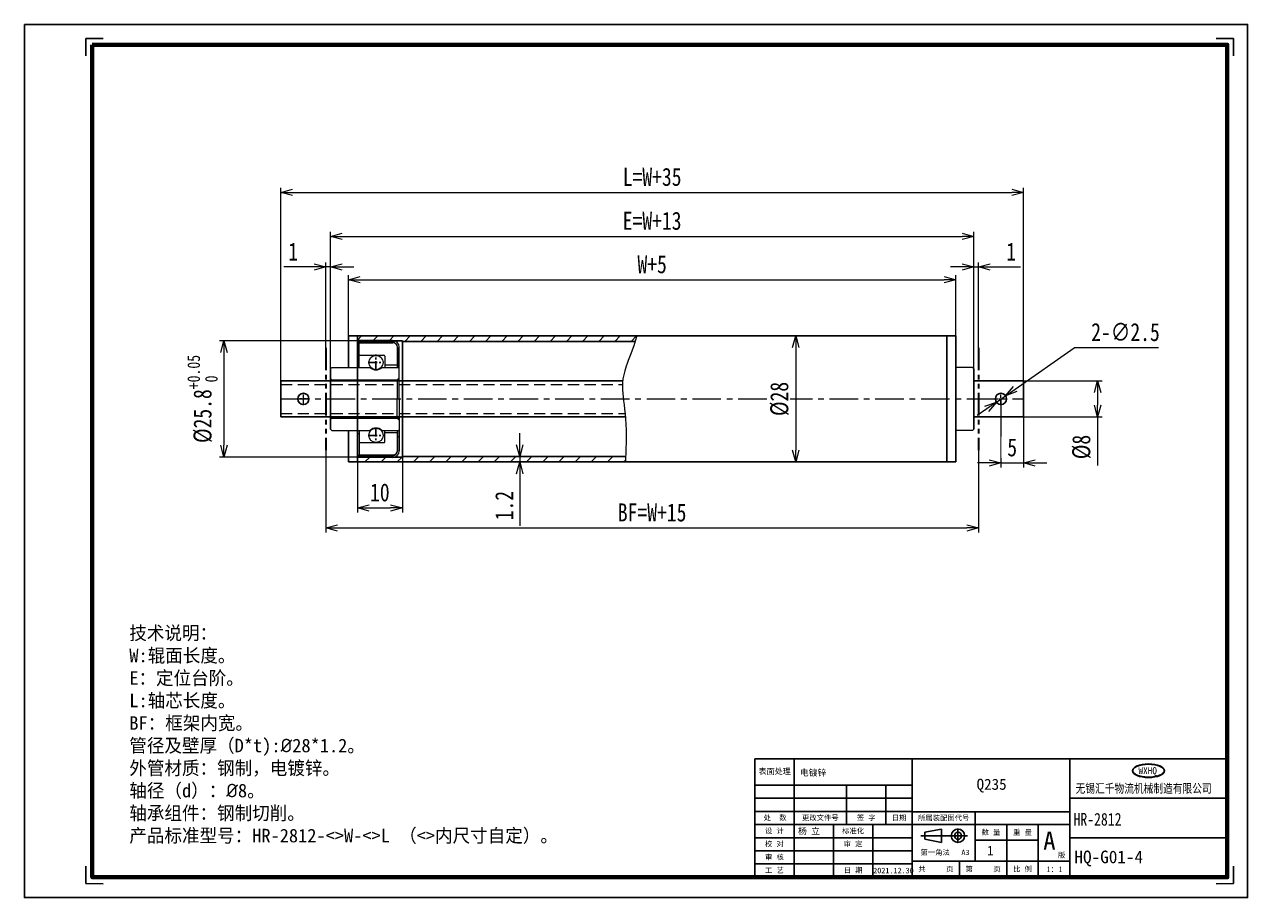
# Model space of a CAD drawing. Header units: millimetres. Extents: x 4520 to 4792, y -909 to -715.
import ezdxf

# ---------------------------------------------------------------- set-up
doc = ezdxf.new("R2010")
doc.units = ezdxf.units.MM
for name, pattern in [('CENTER', [50.8, 31.75, -6.35, 6.35, -6.35]), ('DASHED', [0.75, 0.5, -0.25]), ('PHANTOM', [2.5, 1.25, -0.25, 0.25, -0.25, 0.25, -0.25])]:
    doc.linetypes.add(name, pattern=pattern)
for name, color, linetype, lineweight in [('1', 7, 'Continuous', 15), ('3中心线层', 1, 'CENTER', 5), ('4虚线层', 6, 'DASHED', 5), ('5剖面线层', 2, 'Continuous', 5), ('6文字层', 31, 'Continuous', 35), ('7标注层', 4, 'Continuous', 5), ('9双点划线层', 6, 'PHANTOM', 35)]:
    doc.layers.add(name, color=color, linetype=linetype, lineweight=lineweight)
doc.layers.add('LINE', color=7, linetype='Continuous')
doc.styles.add('中文宋体', font='txt')
doc.styles.add('样式 1', font='txt', dxfattribs={"width": 0.8})
doc.dimstyles.new('副本 (2) 0_GBDIM', dxfattribs={"dimscale": 20, "dimtxt": 0.2, "dimasz": 0.13, "dimexe": 0.05, "dimexo": 0, "dimgap": 0.07, "dimtad": 1, "dimdec": 3, "dimdsep": 46, "dimtxsty": '样式 1', "dimblk": 'OPEN30', "dimcen": 2.5, "dimclrd": 177, "dimclre": 177, "dimclrt": 3, "dimadec": 4, "dimazin": 2, "dimtfac": 0.714286, "dimtdec": 3, "dimtmove": 0, "dimatfit": 3, "dimldrblk": 'OPEN30', "dimfxl": 0, "dimtolj": 1, "dimtzin": 0, "dimlwd": 9, "dimlwe": 9, "dimarcsym": 0})
doc.dimstyles.new('副本 (2) 0_GBDIM标准', dxfattribs={"dimscale": 20, "dimtxt": 0.2, "dimasz": 0.13, "dimexe": 0.05, "dimexo": 0, "dimgap": 0.07, "dimtad": 1, "dimtoh": 1, "dimdec": 3, "dimdsep": 46, "dimtxsty": '样式 1', "dimblk": 'OPEN30', "dimcen": 2.5, "dimclrd": 177, "dimclre": 177, "dimclrt": 3, "dimadec": 4, "dimazin": 2, "dimtfac": 0.714286, "dimtdec": 3, "dimtmove": 0, "dimatfit": 3, "dimldrblk": 'OPEN30', "dimfxl": 0, "dimtolj": 1, "dimtzin": 0, "dimlwd": 9, "dimlwe": 9, "dimarcsym": 0})

# ---------------------------------------------------------------- blocks, each defined once
blk = doc.blocks.new('_OPEN30')
at = {"color": 0, "linetype": 'ByBlock'}
for p, q in [((-1, 0.27), (0, 0)), ((0, 0), (-1, -0.27)), ((0, 0), (-1, 0))]:
    blk.add_line(p, q, dxfattribs=at)
blk = doc.blocks.new('*D1404')
at = {"layer": '7标注层', "color": 177, "lineweight": 9}
for p, q in [((4728.77, -769.03), (4726.17, -769.03)), ((4731.37, -791.66), (4731.37, -768.03)), ((4731.37, -769.03), (4732.37, -769.03)), ((4732.37, -787), (4732.37, -768.03)), ((4734.97, -769.03), (4741.71, -769.03))]:
    blk.add_line(p, q, dxfattribs=at)
at = {"layer": 'Defpoints', "color": 0}
for p in [(4732.37, -769.03), (4732.37, -787), (4731.37, -791.66)]:
    blk.add_point(p, dxfattribs=at)
at = {"layer": '7标注层', "color": 177, "linetype": 'ByBlock', "lineweight": 9, "xscale": 2.6, "yscale": 2.6, "zscale": 2.6}
blk.add_blockref('_OPEN30', (4731.37, -769.03), dxfattribs=at)
at = {"layer": '7标注层', "color": 177, "linetype": 'ByBlock', "lineweight": 9, "xscale": 2.6, "yscale": 2.6, "zscale": 2.6, "rotation": 180}
blk.add_blockref('_OPEN30', (4732.37, -769.03), dxfattribs=at)
at = {"layer": '7标注层', "color": 3, "insert": (4739.64, -765.63), "char_height": 4, "attachment_point": 5, "style": '样式 1', "bg_fill": 3, "box_fill_scale": 1.1, "bg_fill_color": 256, "bg_fill_true_color": 13158600, "bg_fill_transparency": 0}
blk.add_mtext('\\A1;1', dxfattribs=at)
blk = doc.blocks.new('*D1405')
at = {"layer": '7标注层', "color": 177, "lineweight": 9}
for p, q in [((4584.77, -769.03), (4578.04, -769.03)), ((4587.37, -787), (4587.37, -768.03)), ((4588.37, -769.03), (4587.37, -769.03)), ((4588.37, -791.66), (4588.37, -768.03)), ((4590.97, -769.03), (4593.57, -769.03))]:
    blk.add_line(p, q, dxfattribs=at)
at = {"layer": 'Defpoints', "color": 0}
for p in [(4587.37, -769.03), (4587.37, -787), (4588.37, -791.66)]:
    blk.add_point(p, dxfattribs=at)
at = {"layer": '7标注层', "color": 177, "linetype": 'ByBlock', "lineweight": 9, "xscale": 2.6, "yscale": 2.6, "zscale": 2.6}
blk.add_blockref('_OPEN30', (4587.37, -769.03), dxfattribs=at)
at = {"layer": '7标注层', "color": 177, "linetype": 'ByBlock', "lineweight": 9, "xscale": 2.6, "yscale": 2.6, "zscale": 2.6, "rotation": 180}
blk.add_blockref('_OPEN30', (4588.37, -769.03), dxfattribs=at)
at = {"layer": '7标注层', "color": 3, "insert": (4580.11, -765.63), "char_height": 4, "attachment_point": 5, "style": '样式 1', "bg_fill": 3, "box_fill_scale": 1.1, "bg_fill_color": 256, "bg_fill_true_color": 13158600, "bg_fill_transparency": 0}
blk.add_mtext('\\A1;1', dxfattribs=at)
blk = doc.blocks.new('*D1406')
at = {"layer": '7标注层', "color": 177, "lineweight": 9}
for p, q in [((4587.37, -809.72), (4587.37, -828.02)), ((4732.37, -809.72), (4732.37, -828.02)), ((4589.97, -827.02), (4729.77, -827.02))]:
    blk.add_line(p, q, dxfattribs=at)
at = {"layer": 'Defpoints', "color": 0}
for p in [(4587.37, -809.72), (4732.37, -809.72), (4732.37, -827.02)]:
    blk.add_point(p, dxfattribs=at)
at = {"layer": '7标注层', "color": 177, "linetype": 'ByBlock', "lineweight": 9, "xscale": 2.6, "yscale": 2.6, "zscale": 2.6, "rotation": 180}
blk.add_blockref('_OPEN30', (4587.37, -827.02), dxfattribs=at)
at = {"layer": '7标注层', "color": 177, "linetype": 'ByBlock', "lineweight": 9, "xscale": 2.6, "yscale": 2.6, "zscale": 2.6}
blk.add_blockref('_OPEN30', (4732.37, -827.02), dxfattribs=at)
at = {"layer": '7标注层', "color": 3, "insert": (4659.87, -823.6), "char_height": 4, "attachment_point": 5, "style": '样式 1', "bg_fill": 3, "box_fill_scale": 1.1, "bg_fill_color": 256, "bg_fill_true_color": 13158600, "bg_fill_transparency": 0}
blk.add_mtext('\\A1;BF=W+15', dxfattribs=at)
blk = doc.blocks.new('HL')
for p, q in [((2042.8, -3524.5), (2042.8, -3477.7)), ((2042.8, -3477.7), (2089.7, -3477.7)), ((5123.8, -3477.7), (5076.9, -3477.7)), ((5123.8, -3524.5), (5123.8, -3477.7)), ((2042.8, -5699.4), (2042.8, -5746.2)), ((5123.8, -5699.4), (5123.8, -5746.2)), ((2042.8, -5746.2), (2089.7, -5746.3)), ((5123.8, -5746.2), (5076.9, -5746.3))]:
    blk.add_line(p, q)
blk.add_lwpolyline([(1878.2, -3440.4), (5161, -3440.4), (5161, -5783.5), (1878.2, -5783.5)], close=True)
at = {"lineweight": 70}
blk.add_lwpolyline([(2060, -3494.9), (5106.6, -3494.9), (5106.6, -5729.1), (2060, -5729.1)], close=True, dxfattribs=at)
blk = doc.blocks.new('图框')
at = {"layer": '7标注层'}
h = blk.add_hatch(color=1, dxfattribs=at)
edge = h.paths.add_edge_path()
edge.add_ellipse((3369.64, -1085.34), major_axis=(-5.09, 0), ratio=0.425329, start_angle=0, end_angle=360)
edge = h.paths.add_edge_path(flags=16)
edge.add_spline(control_points=[(3366.75, -1087.02), (3367.33, -1087.18), (3367.7, -1087.25), (3368.48, -1087.35), (3368.88, -1087.39), (3369.68, -1087.41), (3370.09, -1087.4), (3370.89, -1087.35), (3371.28, -1087.3), (3372.02, -1087.16), (3372.37, -1087.07), (3373.01, -1086.86), (3373.3, -1086.74), (3373.75, -1086.51), (3373.93, -1086.39), (3374.22, -1086.16), (3374.34, -1086.04), (3374.49, -1085.82), (3374.55, -1085.72), (3374.61, -1085.53), (3374.63, -1085.43), (3374.63, -1085.24), (3374.61, -1085.14), (3374.54, -1084.95), (3374.49, -1084.85), (3374.35, -1084.66), (3374.26, -1084.57), (3374.05, -1084.38), (3373.92, -1084.29), (3373.64, -1084.12), (3373.49, -1084.04), (3373.06, -1083.84), (3372.78, -1083.74), (3372.16, -1083.56), (3371.83, -1083.48), (3371.13, -1083.37), (3370.76, -1083.33), (3370.02, -1083.28), (3369.64, -1083.27), (3368.89, -1083.3), (3368.52, -1083.33), (3367.8, -1083.42), (3367.46, -1083.48), (3366.81, -1083.64), (3366.5, -1083.74), (3365.95, -1083.95), (3365.71, -1084.07), (3365.33, -1084.3), (3365.18, -1084.42), (3364.94, -1084.65), (3364.84, -1084.76), (3364.72, -1084.98), (3364.68, -1085.07), (3364.65, -1085.23), (3364.64, -1085.28), (3364.64, -1085.34), (3364.64, -1085.45), (3364.67, -1085.56), (3364.75, -1085.78), (3364.82, -1085.89), (3365, -1086.11), (3365.12, -1086.21), (3365.39, -1086.42), (3365.54, -1086.52), (3365.9, -1086.7), (3366.09, -1086.79), (3366.52, -1086.95), (3366.75, -1087.02)], knot_values=[0, 0, 0, 0, 0.169783, 0.169783, 0.339565, 0.339565, 0.509348, 0.509348, 0.679131, 0.679131, 0.848913, 0.848913, 1.018696, 1.018696, 1.259447, 1.259447, 1.500199, 1.500199, 1.74095, 1.74095, 1.981702, 1.981702, 2.222453, 2.222453, 2.463204, 2.463204, 2.654613, 2.654613, 2.846023, 2.846023, 2.995488, 2.995488, 3.144953, 3.144953, 3.294419, 3.294419, 3.443884, 3.443884, 3.59335, 3.59335, 3.742815, 3.742815, 3.89228, 3.89228, 4.115555, 4.115555, 4.338829, 4.338829, 4.562103, 4.562103, 4.785377, 4.785377, 5.008652, 5.008652, 5.231926, 5.231926, 5.4552, 5.4552, 5.678474, 5.678474, 5.861599, 5.861599, 6.044724, 6.044724, 6.192004, 6.192004, 6.283185, 6.283185, 6.283185, 6.283185], degree=3, periodic=0)
h.paths.add_polyline_path([(3366.59, -1083.51), (3372.55, -1083.51), (3372.55, -1087), (3366.59, -1087)], flags=24)
for p, q in [((3244.76, -1081.57), (3394.61, -1081.57)), ((3244.76, -1081.57), (3244.76, -1119.12)), ((3257.25, -1081.61), (3257.25, -1119.07)), ((3294.71, -1081.61), (3294.71, -1119.07)), ((3344.66, -1081.61), (3344.66, -1119.12)), ((3294.71, -1089.93), (3244.76, -1089.93)), ((3273.9, -1089.93), (3273.9, -1102.42)), ((3286.39, -1089.93), (3286.39, -1102.42)), ((3294.71, -1094.09), (3244.76, -1094.09)), ((3344.66, -1094.09), (3394.61, -1094.09)), ((3244.76, -1098.26), (3294.71, -1098.26)), ((3294.71, -1098.39), (3344.66, -1098.39)), ((3314.69, -1098.39), (3314.69, -1114.07)), ((3244.76, -1102.42), (3344.66, -1102.42)), ((3269.74, -1102.42), (3269.74, -1119.07)), ((3282.23, -1102.42), (3282.23, -1119.07)), ((3294.71, -1102.42), (3344.66, -1102.42)), ((3298.72, -1104.85), (3303.98, -1103.87)), ((3298.72, -1104.85), (3298.72, -1107.1)), ((3303.98, -1103.87), (3303.98, -1108.08)), ((3309.22, -1103.7), (3309.22, -1108.24)), ((3324.68, -1102.42), (3324.68, -1119.12)), ((3334.67, -1102.42), (3334.67, -1119.12)), ((3294.71, -1106.58), (3244.76, -1106.58)), ((3297.49, -1105.97), (3312.25, -1105.97)), ((3298.72, -1107.1), (3303.98, -1108.08)), ((3314.69, -1107.41), (3334.67, -1107.41)), ((3344.66, -1106.58), (3394.61, -1106.58)), ((3294.71, -1110.74), (3244.76, -1110.74)), ((3269.74, -1114.91), (3244.76, -1114.91)), ((3269.74, -1114.91), (3294.71, -1114.91)), ((3294.71, -1114.07), (3344.66, -1114.07)), ((3309.7, -1114.07), (3309.7, -1119.12))]:
    blk.add_line(p, q)
for radius in [2.11, 1.12]:
    blk.add_circle((3309.22, -1105.97), radius)
at = {"layer": 'LINE', "color": 1}
blk.add_ellipse((3369.64, -1085.34), major_axis=(-5.09, 0), ratio=0.425329, dxfattribs=at)
blk.add_open_spline([(3364.64, -1085.34), (3364.64, -1085.45), (3364.67, -1085.56), (3364.75, -1085.78), (3364.82, -1085.89), (3365, -1086.11), (3365.12, -1086.21), (3365.39, -1086.42), (3365.54, -1086.52), (3365.9, -1086.7), (3366.09, -1086.79), (3366.52, -1086.95), (3366.75, -1087.02), (3367.33, -1087.18), (3367.7, -1087.25), (3368.48, -1087.35), (3368.88, -1087.39), (3369.68, -1087.41), (3370.09, -1087.4), (3370.89, -1087.35), (3371.28, -1087.3), (3372.02, -1087.16), (3372.37, -1087.07), (3373.01, -1086.86), (3373.3, -1086.74), (3373.75, -1086.51), (3373.93, -1086.39), (3374.22, -1086.16), (3374.34, -1086.04), (3374.49, -1085.82), (3374.55, -1085.72), (3374.61, -1085.53), (3374.63, -1085.43), (3374.63, -1085.24), (3374.61, -1085.14), (3374.54, -1084.95), (3374.49, -1084.85), (3374.35, -1084.66), (3374.26, -1084.57), (3374.05, -1084.38), (3373.92, -1084.29), (3373.64, -1084.12), (3373.49, -1084.04), (3373.06, -1083.84), (3372.78, -1083.74), (3372.16, -1083.56), (3371.83, -1083.48), (3371.13, -1083.37), (3370.76, -1083.33), (3370.02, -1083.28), (3369.64, -1083.27), (3368.89, -1083.3), (3368.52, -1083.33), (3367.8, -1083.42), (3367.46, -1083.48), (3366.81, -1083.64), (3366.5, -1083.74), (3365.95, -1083.95), (3365.71, -1084.07), (3365.33, -1084.3), (3365.18, -1084.42), (3364.94, -1084.65), (3364.84, -1084.76), (3364.72, -1084.98), (3364.68, -1085.07), (3364.65, -1085.23), (3364.64, -1085.28), (3364.64, -1085.34)], degree=3, knots=[0, 0, 0, 0, 0.169783, 0.169783, 0.339565, 0.339565, 0.509348, 0.509348, 0.679131, 0.679131, 0.848913, 0.848913, 1.018696, 1.018696, 1.259447, 1.259447, 1.500199, 1.500199, 1.74095, 1.74095, 1.981702, 1.981702, 2.222453, 2.222453, 2.463204, 2.463204, 2.654613, 2.654613, 2.846023, 2.846023, 2.995488, 2.995488, 3.144953, 3.144953, 3.294419, 3.294419, 3.443884, 3.443884, 3.59335, 3.59335, 3.742815, 3.742815, 3.89228, 3.89228, 4.115555, 4.115555, 4.338829, 4.338829, 4.562103, 4.562103, 4.785377, 4.785377, 5.008652, 5.008652, 5.231926, 5.231926, 5.4552, 5.4552, 5.678474, 5.678474, 5.861599, 5.861599, 6.044724, 6.044724, 6.192004, 6.192004, 6.283185, 6.283185, 6.283185, 6.283185], dxfattribs=at)
at = {"xscale": 0.1181349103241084, "yscale": 0.1181349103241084, "zscale": 0.1181349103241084}
blk.add_blockref('HL', (2791.34, -442.32), dxfattribs=at)
for s, insert, char_height, width, attachment_point in [('{\\fFangSong_GB2312|b0|i0|c134|p49;表面处理}', (3251.1, -1085.64), 1.8257, 11.476, 5), ('处  数', (3251.22, -1100.34), 1.665, 12.4872, 5), ('{\\f仿宋_GB2312|b0|i0|c134|p49;更改文件号}', (3265.58, -1100.34), 1.665, 16.6496, 5), ('{\\f仿宋_GB2312|b0|i0|c134|p49;签 字}', (3280.14, -1100.34), 1.665, 12.4872, 5), ('{\\f仿宋_GB2312|b0|i0|c134|p49;日期}', (3290.55, -1100.34), 1.665, 8.3248, 5), ('所属装配图代号', (3304.7, -1100.4), 1.665, 19.9794, 5), ('{\\f仿宋_GB2312|b0|i0|c134|p49;设 计}', (3251.01, -1104.5), 1.665, 12.4872, 5), ('{\\fFangSong_GB2312|b0|i0|c134|p49;标准化}', (3275.98, -1104.5), 1.665, 12.4872, 5), ('{\\fFangSong_GB2312|b0|i0|c134|p49;数 量}', (3319.69, -1104.92), 1.665, 9.9897, 5), ('{\\fFangSong_GB2312|b0|i0|c134|p49;重 量}', (3329.68, -1104.92), 1.665, 9.9897, 5), ('{\\f仿宋_GB2312|b0|i0|c134|p49;校 对}', (3251.01, -1108.66), 1.665, 12.4872, 5), ('{\\fFangSong_GB2312|b0|i0|c134|p49;审 定}', (3275.98, -1108.66), 1.665, 12.4872, 5), ('{\\f仿宋_GB2312|b0|i0|c134|p49;审 核}', (3251.01, -1112.82), 1.665, 12.4872, 5), ('{\\fFangSong_GB2312|b0|i0|c134|p49;第一角法}', (3301.99, -1111.33), 1.665, 14.5532, 5), ('{\\fFangSong_GB2312|b0|i0|c134|p49;版}', (3340.91, -1111.26), 1.665, 3.7496, 1), ('{\\f仿宋_GB2312|b0|i0|c134|p49;工 艺}', (3251.01, -1116.99), 1.665, 12.4872, 5), ('{\\fFangSong_GB2312|b0|i0|c134|p49;日 期}', (3275.98, -1116.99), 1.665, 12.4872, 5), ('{\\fFangSong_GB2312|b0|i0|c134|p49;共     页}', (3302.21, -1116.6), 1.665, 14.9846, 5), ('{\\fFangSong_GB2312|b0|i0|c134|p49;第     页}', (3317.19, -1116.6), 1.665, 14.9846, 5), ('{\\fFangSong_GB2312|b0|i0|c134|p49;比 例}', (3329.68, -1116.6), 1.665, 9.9897, 5)]:
    blk.add_mtext(s, dxfattribs=dict(insert=insert, char_height=char_height, width=width, attachment_point=attachment_point))
at = {"attachment_point": 5, "style": '中文宋体'}
for s, insert, char_height, width in [('A', (3338.21, -1107.51), 5.75, 23.0164), ('A3', (3311.6, -1111.25), 1.665, 6.6598)]:
    blk.add_mtext(s, dxfattribs=dict(at, insert=insert, char_height=char_height, width=width))
for tag, p, height in [('表面处理', (3259.08, -1086.97), 2), ('材料', (3315.13, -1091.39), 3.5), ('所属装配图', (3322.63, -1101.35), 1.8), ('名称', (3345.85, -1102.73), 4), ('设计', (3258.51, -1105.48), 2), ('数量', (3317.91, -1112.18), 3), ('重量', (3326.75, -1111.84), 2), ('图号', (3346.16, -1114.67), 4), ('日期', (3282.35, -1117.89), 1.8), ('比列', (3337.29, -1117.5), 1.8)]:
    blk.add_attdef(tag, p, '', height=height)
at = {"layer": '7标注层', "color": 1, "style": '样式 1', "width": 0.981091}
blk.add_text('WXHQ', height=2.191, dxfattribs=at).set_placement((3366.46, -1086.42))
at = {"layer": 'LINE', "lineweight": 15, "insert": (3346.51, -1089.51), "char_height": 2.8542, "width": 46.767, "attachment_point": 1}
blk.add_mtext('{\\W0.8;无锡汇千物流机械制造有限公司}', dxfattribs=at)
blk = doc.blocks.new('*D1407')
at = {"layer": '7标注层', "color": 177, "lineweight": 9}
for p, q in [((4742.37, -794.36), (4759.85, -794.36)), ((4758.85, -796.96), (4758.85, -799.76)), ((4742.37, -802.36), (4759.85, -802.36)), ((4758.85, -802.36), (4758.85, -813.11))]:
    blk.add_line(p, q, dxfattribs=at)
at = {"layer": 'Defpoints', "color": 0}
for p in [(4742.37, -794.36), (4742.37, -802.36), (4758.85, -802.36)]:
    blk.add_point(p, dxfattribs=at)
at = {"layer": '7标注层', "color": 177, "linetype": 'ByBlock', "lineweight": 9, "xscale": 2.6, "yscale": 2.6, "zscale": 2.6}
for p, rotation in [((4758.85, -794.36), 90), ((4758.85, -802.36), 270)]:
    blk.add_blockref('_OPEN30', p, dxfattribs=dict(at, rotation=rotation))
at = {"layer": '7标注层', "color": 3, "insert": (4755.3, -809.03), "char_height": 4, "attachment_point": 5, "rotation": 90, "style": '样式 1', "bg_fill": 3, "box_fill_scale": 1.1, "bg_fill_color": 256, "bg_fill_true_color": 13158600, "bg_fill_transparency": 0}
blk.add_mtext('\\A1;%%c8', dxfattribs=at)
blk = doc.blocks.new('*D1408')
at = {"layer": '7标注层', "color": 177, "lineweight": 9}
for p, q in [((4740.53, -796.16), (4753.64, -786.99)), ((4736.35, -799.08), (4738.4, -797.65)), ((4734.22, -800.57), (4732.09, -802.06))]:
    blk.add_line(p, q, dxfattribs=at)
at = {"layer": 'Defpoints', "color": 0}
for p in [(4738.4, -797.65), (4736.35, -799.08)]:
    blk.add_point(p, dxfattribs=at)
at = {"layer": '7标注层', "color": 177, "linetype": 'ByBlock', "lineweight": 9, "xscale": 2.6, "yscale": 2.6, "zscale": 2.6}
for p, rotation in [((4738.4, -797.65), 214.9550661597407), ((4736.35, -799.08), 34.95506615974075)]:
    blk.add_blockref('_OPEN30', p, dxfattribs=dict(at, rotation=rotation))
at = {"layer": '7标注层', "color": 3, "insert": (4765.04, -783.53), "char_height": 4, "attachment_point": 5, "style": '样式 1', "bg_fill": 3, "box_fill_scale": 1.1, "bg_fill_color": 256, "bg_fill_true_color": 13158600, "bg_fill_transparency": 0}
blk.add_mtext('\\A1;2-∅2.5', dxfattribs=at)
at = {"layer": '7标注层', "color": 177, "lineweight": 9}
blk.add_line((4772.41, -786.99), (4753.64, -786.99), dxfattribs=at)
blk = doc.blocks.new('*D1409')
at = {"layer": '7标注层', "color": 177, "lineweight": 9}
for p, q in [((4737.37, -798.36), (4737.37, -813.56)), ((4742.37, -802.36), (4742.37, -813.56)), ((4734.77, -812.56), (4732.17, -812.56)), ((4737.37, -812.56), (4742.37, -812.56)), ((4744.97, -812.56), (4747.57, -812.56))]:
    blk.add_line(p, q, dxfattribs=at)
at = {"layer": 'Defpoints', "color": 0}
for p in [(4737.37, -798.36), (4742.37, -802.36)]:
    blk.add_point(p, dxfattribs=at)
at = {"layer": '7标注层', "color": 177, "linetype": 'ByBlock', "lineweight": 9, "xscale": 2.6, "yscale": 2.6, "zscale": 2.6}
blk.add_blockref('_OPEN30', (4737.37, -812.56), dxfattribs=at)
at = {"layer": '7标注层', "color": 177, "linetype": 'ByBlock', "lineweight": 9, "xscale": 2.6, "yscale": 2.6, "zscale": 2.6, "rotation": 180}
blk.add_blockref('_OPEN30', (4742.37, -812.56), dxfattribs=at)
at = {"layer": '7标注层', "color": 3, "insert": (4739.87, -809.14), "char_height": 4, "attachment_point": 5, "style": '样式 1', "bg_fill": 3, "box_fill_scale": 1.1, "bg_fill_color": 256, "bg_fill_true_color": 13158600, "bg_fill_transparency": 0}
blk.add_mtext('\\A1;5', dxfattribs=at)
at = {"layer": 'Defpoints', "color": 0}
blk.add_point((4742.37, -812.56), dxfattribs=at)
blk = doc.blocks.new('*D1410')
at = {"layer": '7标注层', "color": 177, "lineweight": 9}
for p, q in [((4594.37, -785.46), (4563.71, -785.46)), ((4564.71, -788.06), (4564.71, -808.66)), ((4594.37, -811.26), (4563.71, -811.26))]:
    blk.add_line(p, q, dxfattribs=at)
at = {"layer": 'Defpoints', "color": 0}
for p in [(4594.37, -785.46), (4594.37, -811.26)]:
    blk.add_point(p, dxfattribs=at)
at = {"layer": '7标注层', "color": 177, "linetype": 'ByBlock', "lineweight": 9, "xscale": 2.6, "yscale": 2.6, "zscale": 2.6}
for p, rotation in [((4564.71, -785.46), 90), ((4564.71, -811.26), 270)]:
    blk.add_blockref('_OPEN30', p, dxfattribs=dict(at, rotation=rotation))
at = {"layer": '7标注层', "color": 3, "insert": (4559.96, -798.36), "char_height": 4, "attachment_point": 5, "rotation": 90, "style": '样式 1', "bg_fill": 3, "box_fill_scale": 1.1, "bg_fill_color": 256, "bg_fill_true_color": 13158600, "bg_fill_transparency": 0}
blk.add_mtext('\\A1;%%c25.8{}{{\\H0.7x;{\\S+0.05^  0;}}{}}', dxfattribs=at)
at = {"layer": 'Defpoints', "color": 0}
blk.add_point((4564.71, -811.26), dxfattribs=at)
blk = doc.blocks.new('*D1411')
at = {"layer": '7标注层', "color": 177, "lineweight": 9}
for p, q in [((4594.37, -812.36), (4594.37, -823.58)), ((4604.37, -811.26), (4604.37, -823.58)), ((4596.97, -822.58), (4601.77, -822.58))]:
    blk.add_line(p, q, dxfattribs=at)
at = {"layer": 'Defpoints', "color": 0}
for p in [(4594.37, -812.36), (4604.37, -811.26), (4604.37, -822.58)]:
    blk.add_point(p, dxfattribs=at)
at = {"layer": '7标注层', "color": 177, "linetype": 'ByBlock', "lineweight": 9, "xscale": 2.6, "yscale": 2.6, "zscale": 2.6, "rotation": 180}
blk.add_blockref('_OPEN30', (4594.37, -822.58), dxfattribs=at)
at = {"layer": '7标注层', "color": 177, "linetype": 'ByBlock', "lineweight": 9, "xscale": 2.6, "yscale": 2.6, "zscale": 2.6}
blk.add_blockref('_OPEN30', (4604.37, -822.58), dxfattribs=at)
at = {"layer": '7标注层', "color": 3, "insert": (4599.37, -819.15), "char_height": 4, "attachment_point": 5, "style": '样式 1', "bg_fill": 3, "box_fill_scale": 1.1, "bg_fill_color": 256, "bg_fill_true_color": 13158600, "bg_fill_transparency": 0}
blk.add_mtext('\\A1;10', dxfattribs=at)
blk = doc.blocks.new('*D1412')
at = {"layer": '7标注层', "color": 177, "lineweight": 9}
for p, q in [((4630.46, -808.56), (4630.46, -805.96)), ((4629.17, -811.16), (4631.46, -811.16)), ((4629.17, -812.36), (4631.46, -812.36)), ((4630.46, -811.16), (4630.46, -812.36)), ((4630.46, -814.96), (4630.46, -826.56))]:
    blk.add_line(p, q, dxfattribs=at)
at = {"layer": 'Defpoints', "color": 0}
for p in [(4629.17, -811.16), (4629.17, -812.36), (4630.46, -812.36)]:
    blk.add_point(p, dxfattribs=at)
at = {"layer": '7标注层', "color": 177, "linetype": 'ByBlock', "lineweight": 9, "xscale": 2.6, "yscale": 2.6, "zscale": 2.6}
for p, rotation in [((4630.46, -811.16), 270), ((4630.46, -812.36), 90)]:
    blk.add_blockref('_OPEN30', p, dxfattribs=dict(at, rotation=rotation))
at = {"layer": '7标注层', "color": 3, "insert": (4627.03, -822.06), "char_height": 4, "attachment_point": 5, "rotation": 90, "style": '样式 1', "bg_fill": 3, "box_fill_scale": 1.1, "bg_fill_color": 256, "bg_fill_true_color": 13158600, "bg_fill_transparency": 0}
blk.add_mtext('\\A1;1.2', dxfattribs=at)
blk = doc.blocks.new('*D1413')
at = {"layer": '7标注层', "color": 177, "lineweight": 9}
for p, q in [((4687.26, -784.36), (4692.76, -784.36)), ((4691.76, -786.96), (4691.76, -809.76)), ((4687.26, -812.36), (4692.76, -812.36))]:
    blk.add_line(p, q, dxfattribs=at)
at = {"layer": 'Defpoints', "color": 0}
for p in [(4687.26, -784.36), (4687.26, -812.36), (4691.76, -812.36)]:
    blk.add_point(p, dxfattribs=at)
at = {"layer": '7标注层', "color": 177, "linetype": 'ByBlock', "lineweight": 9, "xscale": 2.6, "yscale": 2.6, "zscale": 2.6}
for p, rotation in [((4691.76, -784.36), 90), ((4691.76, -812.36), 270)]:
    blk.add_blockref('_OPEN30', p, dxfattribs=dict(at, rotation=rotation))
at = {"layer": '7标注层', "color": 3, "insert": (4688.2, -798.36), "char_height": 4, "attachment_point": 5, "rotation": 90, "style": '样式 1', "bg_fill": 3, "box_fill_scale": 1.1, "bg_fill_color": 256, "bg_fill_true_color": 13158600, "bg_fill_transparency": 0}
blk.add_mtext('\\A1;%%c28', dxfattribs=at)
blk = doc.blocks.new('*D1414')
at = {"layer": '7标注层', "color": 177, "lineweight": 9}
for p, q in [((4577.37, -794.36), (4577.37, -751.47)), ((4579.97, -752.47), (4739.77, -752.47)), ((4742.37, -794.36), (4742.37, -751.47))]:
    blk.add_line(p, q, dxfattribs=at)
at = {"layer": 'Defpoints', "color": 0}
for p in [(4742.37, -752.47), (4577.37, -794.36), (4742.37, -794.36)]:
    blk.add_point(p, dxfattribs=at)
at = {"layer": '7标注层', "color": 177, "linetype": 'ByBlock', "lineweight": 9, "xscale": 2.6, "yscale": 2.6, "zscale": 2.6, "rotation": 180}
blk.add_blockref('_OPEN30', (4577.37, -752.47), dxfattribs=at)
at = {"layer": '7标注层', "color": 177, "linetype": 'ByBlock', "lineweight": 9, "xscale": 2.6, "yscale": 2.6, "zscale": 2.6}
blk.add_blockref('_OPEN30', (4742.37, -752.47), dxfattribs=at)
at = {"layer": '7标注层', "color": 3, "insert": (4659.87, -749.05), "char_height": 4, "attachment_point": 5, "style": '样式 1', "bg_fill": 3, "box_fill_scale": 1.1, "bg_fill_color": 256, "bg_fill_true_color": 13158600, "bg_fill_transparency": 0}
blk.add_mtext('\\A1;\\A1;L=W+35', dxfattribs=at)
blk = doc.blocks.new('*D1415')
at = {"layer": '7标注层', "color": 177, "lineweight": 9}
for p, q in [((4588.37, -791.66), (4588.37, -761.24)), ((4590.97, -762.24), (4728.77, -762.24)), ((4731.37, -791.66), (4731.37, -761.24))]:
    blk.add_line(p, q, dxfattribs=at)
at = {"layer": 'Defpoints', "color": 0}
for p in [(4731.37, -762.24), (4588.37, -791.66), (4731.37, -791.66)]:
    blk.add_point(p, dxfattribs=at)
at = {"layer": '7标注层', "color": 177, "linetype": 'ByBlock', "lineweight": 9, "xscale": 2.6, "yscale": 2.6, "zscale": 2.6, "rotation": 180}
blk.add_blockref('_OPEN30', (4588.37, -762.24), dxfattribs=at)
at = {"layer": '7标注层', "color": 177, "linetype": 'ByBlock', "lineweight": 9, "xscale": 2.6, "yscale": 2.6, "zscale": 2.6}
blk.add_blockref('_OPEN30', (4731.37, -762.24), dxfattribs=at)
at = {"layer": '7标注层', "color": 3, "insert": (4659.87, -758.81), "char_height": 4, "attachment_point": 5, "style": '样式 1', "bg_fill": 3, "box_fill_scale": 1.1, "bg_fill_color": 256, "bg_fill_true_color": 13158600, "bg_fill_transparency": 0}
blk.add_mtext('\\A1;\\A1;E=W+13', dxfattribs=at)
blk = doc.blocks.new('*D1416')
at = {"layer": '7标注层', "color": 177, "lineweight": 9}
for p, q in [((4592.37, -784.36), (4592.37, -770.88)), ((4727.37, -784.36), (4727.37, -770.88)), ((4594.97, -771.88), (4724.77, -771.88))]:
    blk.add_line(p, q, dxfattribs=at)
at = {"layer": 'Defpoints', "color": 0}
for p in [(4727.37, -771.88), (4592.37, -784.36), (4727.37, -784.36)]:
    blk.add_point(p, dxfattribs=at)
at = {"layer": '7标注层', "color": 177, "linetype": 'ByBlock', "lineweight": 9, "xscale": 2.6, "yscale": 2.6, "zscale": 2.6, "rotation": 180}
blk.add_blockref('_OPEN30', (4592.37, -771.88), dxfattribs=at)
at = {"layer": '7标注层', "color": 177, "linetype": 'ByBlock', "lineweight": 9, "xscale": 2.6, "yscale": 2.6, "zscale": 2.6}
blk.add_blockref('_OPEN30', (4727.37, -771.88), dxfattribs=at)
at = {"layer": '7标注层', "color": 3, "insert": (4659.87, -768.46), "char_height": 4, "attachment_point": 5, "style": '样式 1', "bg_fill": 3, "box_fill_scale": 1.1, "bg_fill_color": 256, "bg_fill_true_color": 13158600, "bg_fill_transparency": 0}
blk.add_mtext('\\A1;\\A1;W+5', dxfattribs=at)
blk = doc.blocks.new('A$C2B3D10A6')
at = {"ltscale": 10}
for p, q in [((6, 28), (4, 28)), ((6, 0), (4, 0))]:
    blk.add_line(p, q, dxfattribs=at)
for p, q in [((4, 28), (4, 21.05)), ((6, 28), (6, 21.05)), ((0, 20.7), (0, 14)), ((0, 18.55), (0.3, 18.25)), ((0, 7.3), (0, 14)), ((0, 9.45), (0.3, 9.75)), ((4, 0), (4, 6.95)), ((6, 0), (6, 6.95))]:
    blk.add_line(p, q)
at = {"layer": '1'}
for p, q in [((13.8, 27), (6, 27)), ((13.8, 26.6), (6, 26.6)), ((6, 26.54), (6.17, 26.54)), ((6.38, 21), (6.38, 26.45)), ((6.38, 26.45), (13.91, 26.45)), ((14.9, 21), (14.9, 25.5)), ((14.91, 25.45), (14.91, 21)), ((15.3, 13.99), (15.3, 25.5)), ((6.38, 21), (6.38, 23.7)), ((6.38, 23.7), (11.88, 23.7)), ((12.08, 23.5), (12.08, 21)), ((15.3, 22.4), (14.91, 22.4)), ((15.3, 14), (15.3, 22.4)), ((0.3, 21), (0, 20.7)), ((0.3, 21), (8.86, 21)), ((6, 21.69), (6.38, 21.69)), ((11.43, 21), (15.18, 21)), ((14.91, 21.5), (12.08, 21.5)), ((14.91, 21), (14.91, 21.5)), ((15.18, 21), (15.3, 20.88)), ((0.3, 18.25), (14.83, 18.25)), ((14.83, 18.25), (15.3, 18.72)), ((14.83, 18.25), (14.83, 14)), ((14.83, 18.25), (15.3, 18.25)), ((14.83, 9.75), (14.83, 14)), ((15.3, 14.01), (15.3, 2.5)), ((15.3, 14), (15.3, 5.6)), ((0.3, 9.75), (14.83, 9.75)), ((14.83, 9.75), (15.3, 9.28)), ((14.83, 9.75), (15.3, 9.75)), ((0.3, 7), (0, 7.3)), ((0.3, 7), (8.86, 7)), ((6, 6.31), (6.38, 6.31)), ((6.38, 7), (6.38, 4.3)), ((6.38, 7), (6.38, 1.55)), ((11.43, 7), (15.18, 7)), ((12.08, 4.5), (12.08, 7)), ((14.91, 6.5), (12.08, 6.5)), ((14.9, 7), (14.9, 2.5)), ((14.91, 2.55), (14.91, 7)), ((14.91, 7), (14.91, 6.5)), ((15.3, 5.6), (14.91, 5.6)), ((15.18, 7), (15.3, 7.12)), ((6.38, 4.3), (11.88, 4.3)), ((6, 1.46), (6.17, 1.46)), ((13.8, 1.4), (6, 1.4)), ((13.8, 1), (6, 1)), ((6.38, 1.55), (13.91, 1.55))]:
    blk.add_line(p, q, dxfattribs=at)
for centre in [(10.14, 22.09), (10.14, 5.91)]:
    blk.add_circle(centre, 1.59, dxfattribs=at)
for centre, radius, start, end in [((6.17, 26.29), 0.25, 33.5239, 90), ((13.8, 25.5), 1.5, 0, 90), ((13.8, 25.5), 1.1, 0, 90), ((13.91, 25.45), 1, 0, 90), ((11.88, 23.5), 0.2, 0, 90), ((10.15, 22.26), 1.8, 224.4721, 315.5279), ((10.15, 5.74), 1.8, 44.4721, 135.5279), ((11.88, 4.5), 0.2, 270, 0), ((6.17, 1.71), 0.25, 270, 326.4761), ((13.8, 2.5), 1.5, 270, 0), ((13.8, 2.5), 1.1, 270, 0), ((13.91, 2.55), 1, 270, 0)]:
    blk.add_arc(centre, radius, start, end, dxfattribs=at)
at = {"layer": '3中心线层', "color": 1, "linetype": 'CENTER', "lineweight": -3, "ltscale": 0.0635}
for p, q in [((8.4, 22.09), (11.89, 22.09)), ((10.14, 20.35), (10.14, 23.84)), ((8.4, 5.91), (11.89, 5.91)), ((10.14, 7.65), (10.14, 4.16))]:
    blk.add_line(p, q, dxfattribs=at)

msp = doc.modelspace()

# ---------------------------------------------------------------- hatches: boundary and pattern name
at = {"layer": '5剖面线层'}
h = msp.add_hatch(dxfattribs=at)
h.set_pattern_fill('ANSI31', color=256, scale=0.8, style=0)
h.set_pattern_definition([(45, (-51.9735, 35.5358), (-1.7960512, 1.7960512), [])])
edge = h.paths.add_edge_path()
edge.add_line((4604.3737, -785.4625), (4604.3737, -785.5625))
edge.add_line((4604.3737, -785.5625), (4656.1164, -785.5625))
edge.add_spline(control_points=[(4656.1164, -785.5625), (4656.2426, -785.184), (4656.3718, -784.7848), (4656.5039, -784.3625)], knot_values=[9.51376661, 9.51376661, 9.51376661, 9.51376661, 10.08429418, 10.08429418, 10.08429418, 10.08429418], degree=3, periodic=0)
edge.add_line((4656.5039, -784.3625), (4594.3737, -784.3625))
edge.add_line((4594.3737, -784.3625), (4594.3737, -785.3625))
edge.add_line((4594.3737, -785.3625), (4602.1737, -785.3625))
edge.add_arc((4602.1737, -786.8625), 1.5, 68.96053, 90, ccw=False)
edge.add_line((4602.7122, -785.4625), (4604.3737, -785.4625))
edge = h.paths.add_edge_path()
edge.add_line((4604.3737, -811.2625), (4602.7122, -811.2625))
edge.add_arc((4602.1737, -809.8625), 1.5, 270, 291.03947, ccw=False)
edge.add_line((4602.1737, -811.3625), (4594.3737, -811.3625))
edge.add_line((4594.3737, -811.3625), (4594.3737, -812.3625))
edge.add_line((4594.3737, -812.3625), (4653.9375, -812.3625))
edge.add_spline(control_points=[(4653.9375, -812.3625), (4653.9493, -811.9311), (4653.9609, -811.5325), (4653.9721, -811.1625)], knot_values=[31.67275964, 31.67275964, 31.67275964, 31.67275964, 32.03139788, 32.03139788, 32.03139788, 32.03139788], degree=3, periodic=0)
edge.add_line((4653.9721, -811.1625), (4604.3737, -811.1625))
edge.add_line((4604.3737, -811.1625), (4604.3737, -811.2625))

# ---------------------------------------------------------------- linework, layer by layer
for p, q in [((4594.3737, -784.3625), (4594.3737, -812.3625)), ((4594.3737, -784.3625), (4725.3737, -784.3625)), ((4725.3737, -784.3625), (4725.3737, -812.3625)), ((4727.3737, -812.3625), (4727.3737, -784.3625)), ((4604.3737, -785.4625), (4594.3737, -785.4625)), ((4604.3737, -785.4625), (4604.3737, -811.2625)), ((4604.3737, -785.5625), (4656.1164, -785.5625)), ((4731.3737, -805.0625), (4731.3737, -791.6625)), ((4577.3737, -794.3625), (4577.3737, -802.3625)), ((4577.3737, -794.3625), (4653.3338, -794.3625)), ((4731.3737, -794.3625), (4742.3737, -794.3625)), ((4742.3737, -794.3625), (4742.3737, -802.3625)), ((4577.3737, -802.3625), (4653.948, -802.3625)), ((4731.3737, -802.3625), (4742.3737, -802.3625)), ((4604.3737, -811.2625), (4594.3737, -811.2625)), ((4594.3737, -812.3625), (4725.3737, -812.3625)), ((4604.3737, -811.1625), (4653.9721, -811.1625))]:
    msp.add_line(p, q)
at = {"ltscale": 10}
for p, q in [((4725.3737, -784.3625), (4727.3737, -784.3625)), ((4725.3737, -812.3625), (4727.3737, -812.3625))]:
    msp.add_line(p, q, dxfattribs=at)
for centre in [(4582.3737, -798.3625), (4737.3737, -798.3625)]:
    msp.add_circle(centre, 1.25)
at = {"layer": '1'}
for p, q in [((4731.0737, -791.3625), (4727.3737, -791.3625)), ((4731.0737, -791.3625), (4731.3737, -791.6625)), ((4731.0737, -805.3625), (4727.3737, -805.3625)), ((4731.0737, -805.3625), (4731.3737, -805.0625))]:
    msp.add_line(p, q, dxfattribs=at)
at = {"layer": '3中心线层', "ltscale": 0.2}
msp.add_line((4577.3737, -798.3625), (4742.3737, -798.3625), dxfattribs=at)
at = {"layer": '3中心线层', "color": 1, "linetype": 'CENTER', "ltscale": 0.015875}
for p, q in [((4583.7487, -798.3625), (4580.9987, -798.3625)), ((4582.3737, -799.7375), (4582.3737, -796.9875)), ((4735.9987, -798.3625), (4738.7487, -798.3625)), ((4737.3737, -799.7375), (4737.3737, -796.9875))]:
    msp.add_line(p, q, dxfattribs=at)
at = {"layer": '4虚线层', "ltscale": 5}
for p, q in [((4577.3737, -795.1625), (4653.2746, -795.1625)), ((4577.3737, -801.5625), (4653.8713, -801.5625))]:
    msp.add_line(p, q, dxfattribs=at)
at = {"layer": '5剖面线层'}
msp.add_open_spline([(4656.5039, -784.3625), (4655.4918, -787.599), (4651.5829, -796.2665), (4654.5358, -798.7537), (4654.0162, -809.4922), (4653.9375, -812.3625)], degree=3, knots=[9.51376661, 9.51376661, 9.51376661, 9.51376661, 13.88653373, 29.64563319, 32.03139788, 32.03139788, 32.03139788, 32.03139788], dxfattribs=at)

# ---------------------------------------------------------------- block references
msp.add_blockref('A$C2B3D10A6', (4588.3737, -812.3625))

# ---------------------------------------------------------------- texts
at = {"layer": '6文字层', "insert": (4543.7031, -848.8492), "char_height": 3, "width": 134.243213, "attachment_point": 1}
msp.add_mtext('技术说明：\\PW:辊面长度。\\PE：定位台阶。\\PL:轴芯长度。\\PBF：框架内宽。\\P管径及壁厚（D*t):{\\FISOCPEUR|c0;%%C}28*1.2。\\P外管材质：钢制，电镀锌。\\P轴径（d）：{\\FISOCPEUR|c0;%%C}8。\\P轴承组件：钢制切削。\\P产品标准型号：HR-2812-<>W-<>L （<>内尺寸自定）。', dxfattribs=at)

# ---------------------------------------------------------------- next in the draw order: dimensions: what is measured, and where the dimension line sits
at = {"layer": '7标注层'}
dim = msp.add_linear_dim(base=(4727.3737, -771.8786), p1=(4592.3737, -784.3625), p2=(4727.3737, -784.3625), text='\\A1;W+5', dimstyle='副本 (2) 0_GBDIM', override={"dimtxsty": '样式 1'}, dxfattribs=at)
dim.commit()
dim.dimension.update_dxf_attribs({"geometry": '*D1416', "text_midpoint": (4659.8737, -768.4557)})
for base, p1, p2, picture, middle in [((4742.3737, -812.5603), (4737.3737, -798.3625), (4742.3737, -802.3625), '*D1409', (4739.8737, -809.1374)), ((4604.3737, -822.5778), (4594.3737, -812.3625), (4604.3737, -811.2625), '*D1411', (4599.3737, -819.155))]:
    dim = msp.add_linear_dim(base=base, p1=p1, p2=p2, dimstyle='副本 (2) 0_GBDIM', dxfattribs=at)
    dim.commit()
    dim.dimension.update_dxf_attribs({"geometry": picture, "text_midpoint": middle})
dim = msp.add_linear_dim(base=(4630.4609, -812.3625), p1=(4629.1729, -811.1625), p2=(4629.1729, -812.3625), angle=90, dimstyle='副本 (2) 0_GBDIM', dxfattribs=at)
dim.commit()
dim.dimension.update_dxf_attribs({"geometry": '*D1412', "text_midpoint": (4627.0266, -822.062)})

# ---------------------------------------------------------------- next in the draw order: dimensions: what is measured, and where the dimension line sits
dim = msp.add_linear_dim(base=(4731.3737, -762.2355), p1=(4588.3737, -791.6625), p2=(4731.3737, -791.6625), text='\\A1;E=W+13', dimstyle='副本 (2) 0_GBDIM', override={"dimtxsty": '样式 1'}, dxfattribs=at)
dim.commit()
dim.dimension.update_dxf_attribs({"geometry": '*D1415', "text_midpoint": (4659.8737, -758.8126)})

# ---------------------------------------------------------------- next in the draw order: dimensions: what is measured, and where the dimension line sits
dim = msp.add_linear_dim(base=(4742.3737, -752.4727), p1=(4577.3737, -794.3625), p2=(4742.3737, -794.3625), text='\\A1;L=W+35', dimstyle='副本 (2) 0_GBDIM', override={"dimtxsty": '样式 1'}, dxfattribs=at)
dim.commit()
dim.dimension.update_dxf_attribs({"geometry": '*D1414', "text_midpoint": (4659.8737, -749.0498)})

# ---------------------------------------------------------------- next in the draw order: dimensions: what is measured, and where the dimension line sits
dim = msp.add_diameter_dim_2p(p1=(4736.3492, -799.0787), p2=(4738.3982, -797.6464), text='2-<>', dimstyle='副本 (2) 0_GBDIM标准', dxfattribs=at)
dim.commit()
dim.dimension.update_dxf_attribs({"geometry": '*D1408', "text_midpoint": (4765.0398, -786.9919), "dimtype": 163})
for base, p1, p2, text, picture, middle in [((4564.7141, -811.2625), (4594.3737, -785.4625), (4594.3737, -811.2625), '%%c<>{}{{\\H0.7x;{\\S+0.05^  0;}}{}}', '*D1410', (4559.959, -798.3625)), ((4691.7556, -812.3625), (4687.2622, -784.3625), (4687.2622, -812.3625), '%%c<>', '*D1413', (4688.2015, -798.3625))]:
    dim = msp.add_linear_dim(base=base, p1=p1, p2=p2, angle=90, text=text, dimstyle='副本 (2) 0_GBDIM', dxfattribs=at)
    dim.commit()
    dim.dimension.update_dxf_attribs({"geometry": picture, "text_midpoint": middle})

# ---------------------------------------------------------------- next in the draw order: linework, layer by layer
at = {"layer": '9双点划线层', "ltscale": 4}
for p, q in [((4587.3737, -787.0038), (4587.3737, -809.7213)), ((4732.3737, -787.0038), (4732.3737, -809.7213))]:
    msp.add_line(p, q, dxfattribs=at)

# ---------------------------------------------------------------- next in the draw order: dimensions: what is measured, and where the dimension line sits
at = {"layer": '7标注层'}
dim = msp.add_linear_dim(base=(4758.8527, -802.3625), p1=(4742.3737, -794.3625), p2=(4742.3737, -802.3625), angle=90, text='%%c<>', dimstyle='副本 (2) 0_GBDIM', dxfattribs=at)
dim.commit()
dim.dimension.update_dxf_attribs({"geometry": '*D1407', "text_midpoint": (4755.2985, -809.0346)})

# ---------------------------------------------------------------- next in the draw order: block references
ref = msp.add_blockref('图框', (2408.9913, -120.4283), dxfattribs=dict(xscale=0.7007179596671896, yscale=0.7007179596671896, zscale=0.7007179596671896))
ref.add_attrib('数量', ' 1', (4732.8521, -899.7506), dxfattribs={"height": 2.10215})
ref.add_attrib('材料', 'Q235', (4731.9589, -885.1846), dxfattribs={"height": 2.45251})
ref.add_attrib('比列', '1：1', (4747.488, -903.4834), dxfattribs={"height": 1.26129})
ref.add_attrib('日期', '2021.12.30', (4708.99, -903.7567), dxfattribs={"height": 1.26129})
ref.add_attrib('设计', '杨 立', (4692.2866, -895.0546), dxfattribs={"height": 1.40144})
ref.add_attrib('表面处理', '电镀锌', (4692.6847, -882.0881), dxfattribs={"height": 1.40144})
ref.add_attrib('名称', 'HR-2812', (4753.489, -893.1281), dxfattribs={"height": 2.80287, "width": 0.8})
ref.add_attrib('图号', 'HQ-G01-4', (4753.7039, -901.4999), dxfattribs={"height": 2.80287})

# ---------------------------------------------------------------- next in the draw order: dimensions: what is measured, and where the dimension line sits
dim = msp.add_linear_dim(base=(4587.3737, -769.0306), p1=(4588.3737, -791.6625), p2=(4587.3737, -787.0038), dimstyle='副本 (2) 0_GBDIM', dxfattribs=at)
dim.commit()
dim.dimension.update_dxf_attribs({"geometry": '*D1405', "text_midpoint": (4580.1063, -765.6306)})
dim = msp.add_linear_dim(base=(4732.3737, -769.0306), p1=(4731.3737, -791.6625), p2=(4732.3737, -787.0038), angle=180, dimstyle='副本 (2) 0_GBDIM', dxfattribs=at)
dim.commit()
dim.dimension.update_dxf_attribs({"geometry": '*D1404', "text_midpoint": (4739.6411, -765.6306)})
dim = msp.add_linear_dim(base=(4732.3737, -827.0183), p1=(4587.3737, -809.7213), p2=(4732.3737, -809.7213), text='BF=W+15', dimstyle='副本 (2) 0_GBDIM', dxfattribs=at)
dim.commit()
dim.dimension.update_dxf_attribs({"geometry": '*D1406', "text_midpoint": (4659.8737, -823.5955)})

doc.saveas('drawing.dxf')
